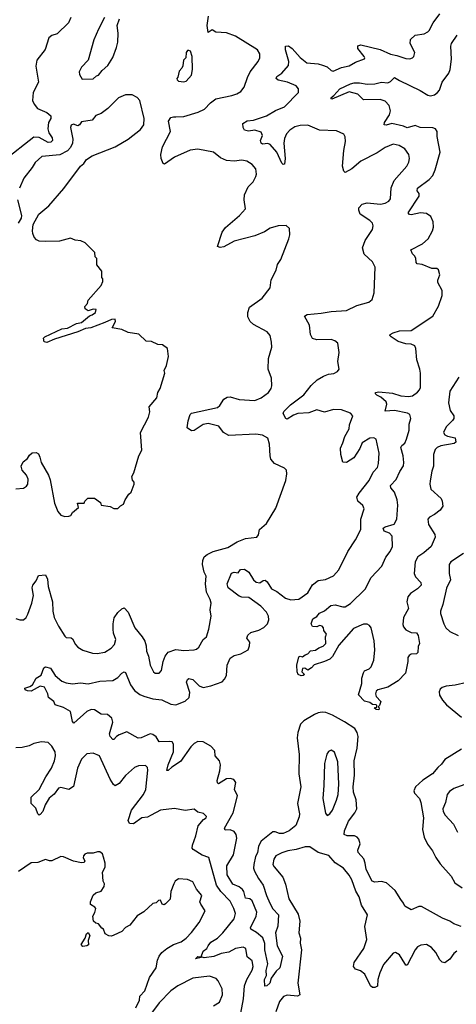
# Model space of a CAD drawing. Extents: x 1966327 to 2147849, y 395140 to 552178.
# Tile 210 of 256: x 2041805 to 2045185, y 534413 to 542029. Entities that reach past the tile are written whole.
import ezdxf

# ---------------------------------------------------------------- set-up
doc = ezdxf.new("R2010")
doc.units = 0

msp = doc.modelspace()

# ---------------------------------------------------------------- linework, layer by layer
at = {"layer": '0CON20XD'}
for points in [[(2043633.1, 538823.1), (2043423.6, 538813.6), (2043382.9, 538835), (2043347.1, 538885), (2043265, 538906.7), (2043225, 538898.8), (2043155, 538852.5), (2043135, 538849.2), (2043102.1, 538872.1), (2043108.2, 538925), (2043123.8, 538975), (2043135, 538986.5), (2043335, 539028.5), (2043355, 539044.4), (2043385.2, 539094.8), (2043410, 539110), (2043435, 539111.2), (2043505, 539091.1), (2043625, 539084.4), (2043675, 539103.1), (2043730, 539145), (2043752, 539175), (2043756.1, 539196.1), (2043753.8, 539255), (2043728.8, 539325), (2043731.7, 539408.3), (2043756.2, 539495), (2043753.8, 539535), (2043743.3, 539585), (2043720, 539615), (2043615, 539671.4), (2043588.6, 539695), (2043571.4, 539731.4), (2043570, 539765), (2043584.7, 539805.3), (2043681.2, 539875), (2043743.8, 539955), (2043752.3, 540017.7), (2043789.5, 540090.5), (2043800, 540135), (2043825.8, 540174.2), (2043887.5, 540335), (2043895.9, 540365.9), (2043892.5, 540415), (2043866.4, 540436.4), (2043805, 540433.8), (2043745, 540416), (2043701.2, 540388.8), (2043625, 540356), (2043465, 540315.8), (2043385, 540272.9), (2043356.2, 540266.2), (2043337.5, 540275), (2043371.2, 540385), (2043398.8, 540421.2), (2043506.2, 540515), (2043552.5, 540565), (2043542, 540635), (2043545.9, 540674.1), (2043574.3, 540735.7), (2043611.2, 540775), (2043633.6, 540816.4), (2043638.8, 540835), (2043633.3, 540875), (2043605, 540908.8), (2043562.5, 540935), (2043525, 540941.9), (2043465, 540935.5), (2043405, 540939.5), (2043359.8, 540959.8), (2043305, 541005.6), (2043185, 541028.6), (2043125, 541018.6), (2043004, 540965), (2042925, 540911.2), (2042915, 540916), (2042900.2, 540955), (2042898.1, 540985), (2042911.8, 541045), (2042972.5, 541165), (2042958, 541245), (2042975, 541271.5), (2042995, 541278.2), (2043015, 541276.5), (2043075, 541279.5), (2043186.5, 541313.5), (2043235, 541336.5), (2043282.9, 541387.1), (2043324, 541416), (2043447.2, 541442.8), (2043485, 541454.3), (2043517.5, 541472.5), (2043543.4, 541506.6), (2043567.4, 541582.6), (2043589.1, 541625), (2043651.9, 541705), (2043664.4, 541735), (2043664.4, 541765), (2043645, 541796.9), (2043475, 541901.3), (2043405, 541926.8), (2043323.5, 541933.5), (2043295, 541950), (2043265, 541930), (2043256.5, 541985), (2043265.9, 542055.9)], [(2044816.7, 540926.7), (2044822.5, 540955), (2044816.7, 540985), (2044785, 541030), (2044743.3, 541056.7), (2044695, 541066), (2044635, 541041.2), (2044570.9, 540999.1), (2044446.2, 540935), (2044375, 540874.3), (2044325, 540846.7), (2044315, 540857.5), (2044304.4, 540895), (2044313.6, 541016.4), (2044326.1, 541086.1), (2044323, 541123), (2044313, 541143), (2044258.3, 541168.3), (2044125, 541175.4), (2044035, 541213.6), (2043975, 541210.4), (2043935, 541200.5), (2043896.9, 541175), (2043870.4, 541145), (2043855, 541108.8), (2043848.9, 541075), (2043859.2, 540955), (2043855, 540912.5), (2043845, 540908.8), (2043835, 540920), (2043794.4, 541004.4), (2043745, 541064.5), (2043725, 541070.5), (2043685, 541067.5), (2043672.9, 541075), (2043669.3, 541095), (2043684.2, 541134.2), (2043675, 541158.8), (2043625, 541174.4), (2043575, 541166.7), (2043544.4, 541174.4), (2043533.9, 541193.9), (2043533.3, 541225), (2043565, 541245.8), (2043615, 541253.1), (2043715, 541285.5), (2043785, 541325.4), (2043855, 541354.5), (2043963.8, 541465), (2043963.8, 541495), (2043945, 541518), (2043877, 541547), (2043805, 541560), (2043789.4, 541575), (2043795, 541590), (2043835, 541615.6), (2043885.5, 541675), (2043887.9, 541705), (2043863, 541797), (2043863.3, 541825), (2043885, 541825.8), (2043915, 541805.6), (2043975, 541737.8), (2044028.8, 541695), (2044115, 541687.1), (2044148.2, 541678.2), (2044183.7, 541663.7), (2044215, 541636), (2044231.7, 541631.7), (2044295, 541659.1), (2044355, 541671.2), (2044405, 541699.5), (2044473.6, 541726.4), (2044476.7, 541735), (2044471.2, 541745), (2044421.4, 541805), (2044423.6, 541826.4), (2044445, 541835.7), (2044595, 541798.2), (2044675, 541762.7), (2044725, 541753.1), (2044795, 541729.2), (2044823.9, 541726.1), (2044846.1, 541733.9), (2044856.7, 541745), (2044863.3, 541775), (2044827.1, 541845), (2044830.6, 541875), (2044865, 541910), (2044935, 541918.6), (2044965, 541934.2), (2044974.4, 541945.6), (2045005.8, 542005), (2045056, 542075)], [(2042201.1, 542045), (2042184.3, 542005), (2042095, 541919.2), (2042053.2, 541906.8), (2042030.9, 541889.1), (2042001.3, 541798.7), (2041937.5, 541715), (2041930.8, 541670.8), (2041950, 541545), (2041909.1, 541465), (2041905.5, 541405), (2041916.9, 541375), (2041943.3, 541343.3), (2042015, 541310), (2042046.5, 541285), (2042045.6, 541265), (2042028.4, 541235), (2042023.2, 541185), (2042030.7, 541155), (2042055.8, 541115), (2042058.9, 541095), (2042047.5, 541082.5), (2042025, 541080), (2041955, 541118.4), (2041915, 541121.2), (2041685, 540940.6)], [(2042462.9, 542045), (2042415, 541956.7), (2042377.9, 541872.1), (2042336.2, 541715), (2042285, 541662.5), (2042266.7, 541625), (2042267.5, 541605), (2042288.3, 541568.3)], [(2042288.3, 541568.3), (2042375, 541572.5), (2042400, 541595), (2042415, 541600), (2042443.6, 541636.4), (2042487.5, 541675), (2042525, 541737.5), (2042555.7, 541814.3), (2042564.2, 541855), (2042568, 541925), (2042560, 541985), (2042576.7, 542035)], [(2045204.4, 539265), (2045133.5, 539155), (2045122.9, 539065), (2045137, 539007), (2045164.2, 538965), (2045164.3, 538945), (2045155, 538927.5), (2045105, 538880), (2045085.8, 538835), (2045095, 538818), (2045115, 538807.5), (2045175.8, 538795.8), (2045179.7, 538760.3), (2045169.1, 538750.9), (2045065, 538732.8), (2045035, 538719.6), (2045020.5, 538705), (2045006.9, 538665), (2045008.2, 538575), (2044994.1, 538535.9), (2044981.2, 538461.2), (2044979.4, 538435), (2044988.2, 538398.2), (2045066, 538325), (2045075.6, 538305.6), (2045080.6, 538265), (2045060, 538235), (2045015, 538200.6), (2044978.1, 538181.9), (2044964.4, 538165.6), (2044969.4, 538125), (2045018.1, 538048.1), (2045021.9, 538025), (2044988.6, 537955), (2044933.1, 537905), (2044887.8, 537875), (2044866.2, 537835), (2044857.1, 537745), (2044869.7, 537719.7), (2044909.2, 537675), (2044911.9, 537655), (2044884.7, 537625.3), (2044829.2, 537590.8), (2044809.1, 537565), (2044800.5, 537525), (2044814.3, 537475), (2044776.7, 537405), (2044771.7, 537351.7), (2044775, 537333.8), (2044795, 537308.6), (2044835, 537290), (2044876.7, 537285), (2044888, 537265), (2044900, 537205), (2044888.3, 537181.7), (2044886, 537134), (2044875.8, 537124.2), (2044835, 537120), (2044818.8, 537111.2), (2044809.2, 537095), (2044809.4, 537065), (2044790, 536975), (2044734.2, 536915.8), (2044655, 536867.1), (2044575.9, 536844.1), (2044563.3, 536835), (2044558.8, 536815), (2044564.1, 536794.1), (2044600, 536755), (2044590, 536725), (2044580, 536715), (2044587.5, 536705), (2044585, 536690), (2044565, 536692.5), (2044550, 536705), (2044568.3, 536711.7), (2044570, 536725), (2044565, 536730), (2044535, 536732.5), (2044515, 536747.5), (2044475, 536757.5), (2044427, 536807), (2044452, 536895), (2044452.5, 536935), (2044465, 536976.7), (2044475, 536991.2), (2044511.2, 537008.8), (2044525, 537023.3), (2044546.9, 537075), (2044554.5, 537155), (2044548.9, 537225), (2044525.4, 537325.4), (2044513.8, 537343.8), (2044495, 537352.9), (2044465, 537352.3), (2044389.6, 537320.4), (2044275, 537190), (2044227.4, 537102.6), (2044205, 537082.2), (2044165, 537064.4), (2044085, 537038.8), (2044065, 537016.2), (2044035, 536997.5), (2044011.7, 537011.7), (2043995, 537010), (2043990, 536985), (2044010, 536965), (2044000, 536955), (2043983.6, 536953.6), (2043960, 536965), (2043953.8, 536983.8), (2043950, 537035), (2043965, 537100), (2043975, 537106.7), (2043995, 537100), (2044013.9, 537116.1), (2044036.1, 537123.9), (2044055, 537147.5), (2044095, 537153.3), (2044119.3, 537170.7), (2044155, 537182), (2044174, 537205), (2044172.5, 537255), (2044180, 537275), (2044160, 537305), (2044155.9, 537325.9), (2044146.6, 537336.6), (2044125, 537342.5), (2044105, 537332.5), (2044072.5, 537335), (2044060, 537355), (2044072.9, 537395), (2044105, 537413.3), (2044125, 537438), (2044165, 537456), (2044212.3, 537497.7), (2044246, 537504), (2044305, 537487.8), (2044325, 537488.5), (2044365, 537513.5), (2044480, 537625), (2044524.8, 537715.2), (2044607.2, 537802.8), (2044639.7, 537870.3), (2044673.6, 537915), (2044691.5, 537955), (2044686.9, 538035), (2044667.2, 538057.2), (2044625, 538072.2), (2044618.1, 538095), (2044633.2, 538106.8), (2044702.7, 538127.3), (2044722.9, 538165), (2044731.2, 538275), (2044727.9, 538315), (2044705, 538374.2), (2044678.3, 538408.3), (2044675.8, 538425), (2044718.9, 538471.1), (2044747.3, 538535), (2044775, 538577.5), (2044779.2, 538605), (2044772.2, 538655), (2044755, 538720), (2044762, 538735), (2044785, 538753.8), (2044799.5, 538785), (2044819.7, 538855), (2044819.4, 538900.6), (2044831.8, 538945), (2044825.3, 538975.3), (2044806.1, 538986.1), (2044705, 539005.5), (2044635, 539000), (2044645.6, 539055), (2044642.5, 539072.5), (2044599.1, 539109.1), (2044570, 539125), (2044560, 539135), (2044560, 539145), (2044585, 539150.6), (2044689.7, 539139.7), (2044755, 539120), (2044815, 539113.9), (2044845, 539120.4), (2044883.3, 539146.7), (2044900, 539165), (2044907.2, 539185), (2044906.8, 539295), (2044902.7, 539325), (2044878.2, 539398.2), (2044871.8, 539485), (2044862.7, 539505), (2044835, 539520.4), (2044795, 539522.5), (2044735, 539540), (2044681.2, 539575), (2044671.2, 539585), (2044673.8, 539595), (2044695, 539607.8), (2044745, 539621.4), (2044835.5, 539624.5), (2045003.8, 539736.2), (2045046.4, 539813.6), (2045075.4, 539895), (2045074.4, 539934.4), (2045041.2, 539995), (2045041.2, 540015), (2045058, 540055), (2045046.2, 540095), (2045033.6, 540103.6), (2044995, 540103.3), (2044920, 540135), (2044881.2, 540141.2), (2044875, 540150), (2044871.9, 540185), (2044861.3, 540201.3), (2044845, 540216.7), (2044832.2, 540247.8), (2044923.5, 540295), (2044965.5, 540335), (2045000.5, 540395), (2045008.1, 540425), (2045004.4, 540465), (2044986.6, 540506.6), (2044955, 540529.6), (2044906.1, 540533.9), (2044835, 540518.5), (2044821.3, 540521.3), (2044811.4, 540535), (2044896, 540665), (2044898, 540685), (2044882.5, 540705), (2044883.6, 540725), (2044975, 540791.9), (2045001.8, 540825), (2045021.9, 540868.1), (2045059.2, 541005), (2045037.3, 541125), (2045035.5, 541165), (2045024.4, 541184.4), (2045001.8, 541191.8), (2044905.3, 541195.3), (2044865, 541211.8), (2044805, 541192.9), (2044775, 541206.1), (2044685, 541227.2), (2044642.2, 541212.2), (2044625.7, 541215.7), (2044629.6, 541235), (2044668.1, 541291.9), (2044676.1, 541325), (2044665.7, 541365), (2044635, 541398.2), (2044595, 541412.6), (2044465, 541408.9), (2044421.7, 541451.7), (2044355, 541471.6), (2044220, 541415), (2044213.3, 541425), (2044237.3, 541442.7), (2044281.9, 541495), (2044365, 541532.7), (2044395, 541539.6), (2044435, 541541.2), (2044495, 541531.2), (2044555, 541532.9), (2044605, 541546), (2044655, 541539.6), (2044675, 541551.5), (2044705, 541582.9), (2044745, 541557.5), (2044905, 541482.2), (2044965, 541444.6), (2044985, 541440.6), (2045015, 541447.6), (2045040, 541465), (2045055.3, 541485), (2045074.8, 541545.2), (2045127.1, 541615), (2045137.4, 541642.6), (2045146, 541725), (2045141.1, 541825), (2045147.8, 541845), (2045189.9, 541910.1)], [(2043075, 541547.5), (2043095, 541552.5), (2043135, 541600), (2043142.5, 541645), (2043140, 541745), (2043127.5, 541785), (2043115, 541790), (2043105, 541790), (2043092.5, 541775), (2043090, 541735), (2043072.5, 541715), (2043067, 541673), (2043060, 541655), (2043038.3, 541631.7), (2043030, 541585), (2043022.5, 541575), (2043023, 541563), (2043035, 541552.5), (2043075, 541547.5)], [(2041775, 538399.2), (2041835, 538406), (2041858.7, 538421.3), (2041867.1, 538435), (2041871.9, 538475), (2041858.1, 538505), (2041825.3, 538545.3), (2041816.4, 538575), (2041831.4, 538608.6), (2041865, 538634.5), (2041880, 538660), (2041902, 538678), (2041932.2, 538682.2), (2041950, 538670), (2041962.2, 538645), (2041970.8, 538605), (2042028.6, 538505), (2042040.3, 538470.3), (2042075, 538290), (2042100, 538225), (2042125, 538197.5), (2042155, 538186.7), (2042185, 538187.5), (2042200, 538195), (2042213.6, 538216.4), (2042260, 538255), (2042251.7, 538288.3), (2042305, 538290), (2042310, 538305), (2042333, 538327), (2042385, 538327.5), (2042430, 538295), (2042435, 538272.5), (2042505, 538262.5), (2042535, 538247.5), (2042565, 538247.5), (2042585, 538267.5), (2042609.3, 538280.7), (2042622.5, 538315), (2042650.7, 538359.3), (2042667.5, 538375), (2042692.5, 538435), (2042691.7, 538451.7), (2042678.3, 538468.3), (2042672.5, 538495), (2042687.5, 538525), (2042726.7, 538655), (2042750.7, 538699.3), (2042740, 538835), (2042803.3, 538955), (2042812.5, 538995), (2042807.5, 539035), (2042866.7, 539105), (2042873.3, 539145), (2042893.3, 539175), (2042927.5, 539295), (2042922.5, 539315), (2042942.5, 539355), (2042957.5, 539425), (2042950, 539485), (2042910, 539515), (2042875, 539517.5), (2042825, 539540), (2042785, 539542.5), (2042727, 539597), (2042645, 539610), (2042595, 539633.3), (2042520, 539645), (2042546, 539695), (2042543.8, 539713.8), (2042515, 539710.5), (2042465, 539685.6), (2042355, 539645.4), (2042315, 539641.1), (2042255.7, 539614.3), (2042075, 539556.7), (2042015, 539531.8), (2041995, 539537.9), (2041989.8, 539565), (2042000.9, 539575), (2042131.5, 539638.5), (2042175, 539643.8), (2042245, 539679.1), (2042285, 539686.7), (2042345, 539738.8), (2042366.2, 539745), (2042392.5, 539765), (2042397.5, 539787.5), (2042375, 539788.8), (2042335, 539776.7), (2042311.7, 539791.7), (2042310.7, 539809.3), (2042330, 539835), (2042335, 539860), (2042436.4, 539973.6), (2042450, 540005), (2042450, 540025), (2042440, 540035), (2042440, 540085), (2042403, 540133), (2042401.7, 540181.7), (2042390, 540195), (2042387, 540227), (2042313, 540303), (2042279.3, 540319.3), (2042233.9, 540323.9), (2042198, 540338), (2042114.6, 540315.4), (2042007.5, 540312.5), (2041956.6, 540316.6), (2041935.5, 540325.5), (2041917.6, 540347.6), (2041908.1, 540375), (2041904.4, 540395), (2041909.4, 540445), (2041954, 540525), (2042029.8, 540590.2), (2042147.8, 540722.2), (2042276.2, 540895), (2042303, 540917), (2042321.4, 540948.6), (2042365, 540976.2), (2042544.2, 541045.8), (2042645, 541106), (2042740.9, 541179.1), (2042765, 541216.7), (2042768.6, 541265), (2042736.2, 541405), (2042715, 541427.5), (2042675, 541447.5), (2042625, 541447.5), (2042570, 541425), (2042486.7, 541343.3), (2042435, 541302.5), (2042395, 541287.5), (2042365, 541252.5), (2042285, 541240), (2042267.5, 541215), (2042255, 541207.5), (2042220.7, 541220.7), (2042205, 541213.3), (2042198, 541195), (2042217.1, 541105), (2042214.4, 541075), (2042198.9, 541041.1), (2042174.7, 541015.3), (2042115, 540984.7), (2041978, 540972), (2041925.4, 540924.6), (2041902.9, 540885), (2041837.9, 540802.1), (2041803, 540727)], [(2045222.5, 535015), (2045165, 535036), (2045135, 535055.6), (2045078.5, 535078.5), (2044915, 535168.5), (2044895, 535168.1), (2044834.2, 535144.2), (2044785, 535172.5), (2044776.7, 535195), (2044754.3, 535224.3), (2044712.4, 535292.4), (2044645, 535353.5), (2044605, 535362.5), (2044555, 535357.5), (2044534.2, 535365), (2044485.6, 535455), (2044479.4, 535505), (2044467.5, 535537.5), (2044425, 535587.5), (2044422.9, 535605), (2044440, 535655), (2044430.2, 535690.2), (2044416.1, 535706.1), (2044395.4, 535715.4), (2044340, 535715), (2044316.2, 535725), (2044320, 535755), (2044350.7, 535829.3), (2044400, 535895), (2044413.3, 535925), (2044410, 535995), (2044390, 536055), (2044385.8, 536095), (2044395.3, 536184.7), (2044394.1, 536295), (2044416.8, 536395), (2044423.8, 536485), (2044418.2, 536515), (2044400, 536545), (2044317.9, 536597.9), (2044225, 536650.3), (2044175, 536670), (2044145, 536673.8), (2044115, 536668.5), (2044085.7, 536655), (2044004.2, 536605), (2043979.8, 536580.2), (2043957.3, 536515), (2043951.8, 536475), (2043967.3, 536345), (2043965.5, 536195), (2043981.8, 536095), (2043954.5, 535965), (2043970.5, 535885), (2043968.3, 535861.7), (2043941.4, 535795), (2043890.8, 535755), (2043845, 535733.1), (2043815, 535734.6), (2043783, 535747), (2043765, 535745.7), (2043674.8, 535675.2), (2043654.8, 535635.2), (2043646.5, 535585), (2043629.1, 535555), (2043618.6, 535495), (2043615.7, 535465), (2043622.4, 535442.4), (2043652.5, 535385), (2043690.2, 535335), (2043715, 535253.8), (2043740.4, 535195), (2043765, 535151.5), (2043807.4, 535105), (2043803.3, 535016.7), (2043784.4, 534965), (2043797.5, 534865), (2043839.1, 534785), (2043818, 534695), (2043790.9, 534669.1), (2043752.5, 534615), (2043742.5, 534575), (2043717.5, 534555), (2043703.8, 534553.8), (2043700.8, 534605), (2043714.2, 534635.8), (2043713.1, 534675), (2043725.6, 534725), (2043703.5, 534835), (2043703.8, 534883.8), (2043686.2, 534926.2), (2043638.8, 534968.8), (2043594, 534995), (2043591.4, 535005), (2043636.3, 535093.7), (2043640, 535125), (2043605, 535213.3), (2043587.4, 535227.4), (2043553.8, 535235), (2043539.6, 535285), (2043529.7, 535299.7), (2043505, 535322.1), (2043455, 535341.5), (2043410.3, 535415), (2043409.2, 535485), (2043460.5, 535569.5), (2043487, 535697), (2043481.8, 535725), (2043465, 535749.5), (2043435, 535762.1), (2043395, 535760), (2043391.1, 535775), (2043457.2, 535895), (2043491.1, 536025), (2043468.5, 536075), (2043477.8, 536127.8), (2043462.9, 536152.9), (2043435, 536159.4), (2043405, 536155.6), (2043345, 536118.8), (2043335, 536126.7), (2043332.7, 536145), (2043355, 536217.5), (2043358.6, 536265), (2043350.8, 536295), (2043318.8, 536335), (2043316.2, 536375), (2043285, 536409.4), (2043225, 536443.6), (2043185, 536444.5), (2043155, 536429.5), (2043129.1, 536405), (2043049, 536291), (2042982.3, 536247.7), (2042955, 536221.2), (2042945, 536222.5), (2042953.8, 536265), (2042996, 536365), (2042994.5, 536424.5), (2042985, 536442), (2042965, 536446.7), (2042885, 536443.5), (2042861.7, 536481.7), (2042835, 536500.8), (2042815.7, 536505.7), (2042746.2, 536473.8), (2042721.2, 536471.2), (2042635, 536520), (2042575, 536496), (2042555, 536483.8), (2042535, 536460.8), (2042525, 536460), (2042504.5, 536485), (2042500.5, 536505), (2042525.6, 536595), (2042517.5, 536625), (2042485, 536654.3), (2042435, 536657.2), (2042385, 536689.6), (2042357.3, 536692.7), (2042325, 536678.9), (2042225, 536587.5), (2042215, 536600), (2042197.3, 536677.3), (2042145, 536708), (2042080, 536730), (2042070, 536755), (2042027.5, 536785), (2042023.3, 536815), (2041996.7, 536865), (2041965, 536874), (2041895, 536836.2), (2041865, 536836.7), (2041847.5, 536845), (2041845, 536857.5), (2041885, 536870), (2041905.6, 536884.4), (2041932.5, 536935), (2041970.7, 536959.3), (2041992.5, 537015), (2042005, 537022.5), (2042045, 537013.3), (2042080, 536955), (2042132.5, 536912.5), (2042165, 536898.5), (2042215, 536892.3), (2042275, 536898.9), (2042335, 536891.8), (2042425, 536913.6), (2042525, 536917.1), (2042565, 536941.4), (2042595.7, 536975), (2042615, 536985.8), (2042625, 536980), (2042663.8, 536885), (2042695, 536839.5), (2042735, 536808.8), (2042765, 536795.4), (2042835, 536776.8), (2042905, 536766.9), (2042975, 536734), (2043015, 536728.5), (2043085, 536756.5), (2043117.3, 536785), (2043120.9, 536825), (2043096.9, 536905), (2043103.2, 536925), (2043115, 536933.2), (2043144.4, 536925), (2043195, 536877.3), (2043225, 536863.3), (2043285, 536877.3), (2043371.7, 536908.3), (2043391.7, 536928.3), (2043405.8, 536955), (2043410.9, 537035), (2043435, 537089.4), (2043465, 537111.5), (2043517, 537123), (2043573.8, 537155), (2043584.2, 537185.8), (2043585.7, 537214.3), (2043564.4, 537245), (2043570.7, 537269.3), (2043595, 537287.8), (2043655, 537306.5), (2043695, 537326.7), (2043723.1, 537355), (2043734.5, 537385.5), (2043731.8, 537415), (2043715.3, 537445.3), (2043671.8, 537491.8), (2043578.7, 537558.7), (2043525, 537561.4), (2043505, 537569.7), (2043420, 537635), (2043410.3, 537665), (2043445, 537747.9), (2043465, 537754.7), (2043495, 537750), (2043515, 537775.5), (2043545, 537779.6), (2043579.6, 537755), (2043615, 537696.9), (2043635, 537676.9), (2043665, 537671.9), (2043688.8, 537691.2), (2043705, 537693.2), (2043721.5, 537681.5), (2043755, 537626.9), (2043795.3, 537605.3), (2043863.4, 537553.4), (2043902.6, 537542.6), (2043965, 537545.6), (2044035, 537596.7), (2044071.5, 537658.5), (2044115, 537691.5), (2044171.7, 537698.3), (2044235, 537727.1), (2044276.4, 537773.6), (2044345.5, 537915), (2044404.6, 538005.4), (2044445.7, 538085), (2044446.5, 538165), (2044470.8, 538245), (2044461.1, 538271.1), (2044421.1, 538305), (2044415.6, 538335), (2044433.1, 538366.9), (2044510, 538465), (2044541.2, 538528.8), (2044575.3, 538564.7), (2044583.1, 538595), (2044586.7, 538675), (2044564.4, 538784.4), (2044545, 538794.3), (2044515, 538791.8), (2044455, 538755.6), (2044437.5, 538712.5), (2044390.7, 538639.3), (2044335, 538603.3), (2044305, 538606), (2044289.6, 538665), (2044287.5, 538715), (2044307.1, 538755), (2044320.9, 538805), (2044354.5, 538865), (2044357.8, 538895), (2044384, 538965), (2044365.6, 538985.6), (2044295, 539012.2), (2044235, 539013.5), (2044165, 538992.7), (2044105, 539011.1), (2044042.5, 538987.5), (2043957.4, 538982.6), (2043925, 538970.6), (2043875, 538940), (2043863.8, 538943.8), (2043843.9, 538983.9), (2043850.5, 538999.5), (2043901.3, 539048.7), (2044005, 539127.8), (2044060.4, 539199.6), (2044107.7, 539242.3), (2044157.2, 539272.8), (2044195, 539286.9), (2044236.8, 539293.2), (2044265, 539307.5), (2044277.5, 539325), (2044268.8, 539385), (2044277.5, 539455), (2044266.6, 539526.6), (2044243.3, 539545), (2044215, 539555.5), (2044105, 539552.7), (2044072.7, 539562.7), (2044055.5, 539594.5), (2044049.5, 539665), (2044008.8, 539735), (2044030.3, 539749.7), (2044139.7, 539759.7), (2044215, 539772.5), (2044335, 539780), (2044415, 539818.9), (2044507.5, 539845), (2044534.1, 539865.9), (2044548.6, 539915), (2044555.5, 540115.5), (2044535.7, 540155), (2044471.5, 540215), (2044458.9, 540265), (2044478.3, 540321.7), (2044535.8, 540405), (2044542.2, 540435), (2044535.6, 540455), (2044515, 540476.9), (2044440, 540525), (2044429.4, 540555), (2044430, 540575), (2044455, 540601.9), (2044495, 540613.5), (2044598.7, 540601.3), (2044635, 540610), (2044661.2, 540625), (2044675.7, 540644.3), (2044681.3, 540728.7), (2044704.4, 540785), (2044801.2, 540895), (2044816.7, 540926.7)], [(2041788.1, 540635), (2041819.2, 540515), (2041815.8, 540494.2), (2041792.5, 540455)], [(2041775, 537396), (2041805.8, 537385.8), (2041835, 537387.5), (2041855, 537405.8), (2041869.5, 537430.5), (2041900.3, 537515), (2041912, 537575), (2041902.2, 537635), (2041906.7, 537655), (2041931.7, 537688.3), (2041950.6, 537729.4), (2042005, 537736), (2042021.1, 537701.1), (2042026.1, 537645), (2042058.8, 537525), (2042061.3, 537455), (2042071.8, 537405), (2042105, 537338), (2042155, 537260), (2042165, 537251.4), (2042205, 537246.9), (2042215, 537239.2), (2042236.8, 537196.8), (2042255, 537176), (2042295, 537151.9), (2042369.8, 537129.8), (2042405.5, 537125.5), (2042463.7, 537136.3), (2042512.9, 537167.1), (2042538.9, 537195), (2042548.9, 537235), (2042532.4, 537282.4), (2042528.9, 537315), (2042528.5, 537355), (2042537.3, 537402.7), (2042565, 537444.2), (2042595, 537472.5), (2042615, 537480), (2042644.4, 537445), (2042695.8, 537325), (2042754, 537255), (2042772.7, 537222.7), (2042783.6, 537186.4), (2042786.2, 537145), (2042802, 537105), (2042816.2, 537035), (2042841.2, 536985), (2042855, 536974), (2042885, 536973.8), (2042903.3, 536995), (2042915.8, 537065), (2042930, 537105), (2042955, 537136.2), (2043013, 537157), (2043075, 537149.2), (2043155, 537154.2), (2043175, 537160), (2043191.2, 537175), (2043225.9, 537234.1), (2043251.2, 537255), (2043270, 537315), (2043287.5, 537415), (2043280, 537465), (2043286.7, 537515), (2043278.8, 537545), (2043250.9, 537600.9), (2043242.2, 537665), (2043249.4, 537725), (2043234.2, 537755), (2043220.6, 537815), (2043222.2, 537845), (2043233.1, 537875), (2043255, 537892.5), (2043303.7, 537916.3), (2043415, 537947.5), (2043489.7, 537990.3), (2043554.2, 538015.8), (2043640, 538025), (2043652.5, 538045), (2043662.5, 538085), (2043715, 538132.5), (2043788.3, 538251.7), (2043865.7, 538464.3), (2043873.8, 538515), (2043870, 538545), (2043855, 538558.8), (2043776.6, 538596.6), (2043749.3, 538629.3), (2043742.9, 538655), (2043739.2, 538745), (2043725, 538791.2), (2043685.3, 538815.3), (2043633.1, 538823.1)], [(2045241.3, 537898.7), (2045141.2, 537835), (2045128, 537815), (2045129.5, 537745), (2045138.5, 537695), (2045107.6, 537632.4), (2045080, 537505), (2045061.5, 537455), (2045062.2, 537435), (2045088.1, 537355), (2045104.5, 537324.5), (2045135, 537297.1), (2045198.6, 537265)], [(2045266.7, 536903.3), (2045175, 536880.4), (2045105, 536872.7), (2045075, 536864.4), (2045058.3, 536851.7), (2045050.9, 536829.1), (2045054.4, 536805), (2045078.1, 536765), (2045108.9, 536728.9), (2045223.8, 536635)], [(2043516.9, 534345), (2043538, 534455), (2043545.4, 534555), (2043562.7, 534605), (2043603.4, 534676.6), (2043611.3, 534705), (2043605, 534750), (2043565, 534780), (2043555, 534843.3), (2043535, 534855.7), (2043475, 534845.4), (2043425, 534816.6), (2043365, 534806.7), (2043307.6, 534782.4), (2043233.2, 534773.2), (2043210, 534780), (2043210, 534775), (2043165, 534764), (2043185, 534783.3), (2043210, 534780), (2043224.3, 534825), (2043254.5, 534845.5), (2043265, 534865.8), (2043285, 534892.5), (2043335, 534924.6), (2043376.8, 534965), (2043466.4, 535075), (2043474.5, 535114.5), (2043463.8, 535155), (2043435, 535210.6), (2043363.1, 535285), (2043329.2, 535335), (2043268.9, 535548.9), (2043216.9, 535566.9), (2043149.2, 535609.2), (2043140.9, 535620.9), (2043141.8, 535645), (2043168.7, 535715), (2043186.6, 535793.4), (2043228.3, 535841.7), (2043247.5, 535855), (2043250, 535865), (2043228.3, 535888.3), (2043185, 535898), (2043155, 535922), (2043085, 535912.9), (2043002.4, 535927.6), (2042895, 535915.3), (2042822.1, 535875), (2042795, 535859.3), (2042751.9, 535855), (2042685, 535810), (2042655, 535812.5), (2042645.7, 535835), (2042671.1, 535915), (2042763.1, 536035), (2042781.8, 536075), (2042798.1, 536225), (2042794.2, 536244.2), (2042778.8, 536258.8), (2042725, 536257.1), (2042695, 536245.8), (2042625, 536182.2), (2042575, 536121.2), (2042545, 536103.8), (2042532.1, 536112.1), (2042505, 536154), (2042422, 536335), (2042375, 536354.4), (2042325, 536350.8), (2042285, 536310), (2042251.5, 536238.5), (2042221.7, 536098.3), (2042185, 536075.4), (2042143.7, 536083.7), (2042125, 536088.8), (2042105, 536084.4), (2042071, 536039), (2042032.9, 536007.1), (2042003.2, 535956.8), (2041985, 535904.3), (2041965, 535880.8), (2041955, 535876.2), (2041945, 535885.8), (2041929.6, 535929.6), (2041893.3, 535965), (2041893.1, 536015), (2041955, 536074.4), (2042007, 536173), (2042050.7, 536239.3), (2042075.4, 536295), (2042081.8, 536335), (2042079.1, 536365), (2042055, 536410), (2042025, 536438.6), (2041975, 536443.8), (2041915, 536430.4), (2041879.1, 536410.9), (2041825, 536398.2), (2041775, 536397.1)], [(2044185, 535873.3), (2044205, 535886.2), (2044225, 535914), (2044258.1, 535991.9), (2044269.1, 536035), (2044276.1, 536115), (2044268.1, 536288.1), (2044242.1, 536362.1), (2044215, 536378), (2044195, 536368.8), (2044181.7, 536348.3), (2044163.5, 536275), (2044160, 536105), (2044151.1, 536005), (2044170.8, 535890.8), (2044185, 535873.3)], [(2045224.2, 536385.8), (2045095, 536306), (2045070.3, 536269.7), (2045041.2, 536245), (2045000.8, 536195), (2044924.5, 536145.5), (2044868.8, 536095), (2044856, 536065), (2044862, 536045), (2044898.6, 536005), (2044911.1, 535975), (2044929.4, 535855), (2044922.2, 535765), (2044935.7, 535705), (2044962.4, 535652.4), (2045000.9, 535600.9), (2045025, 535548.8), (2045059.1, 535499.1), (2045144.3, 535404.3), (2045173, 535353), (2045228.8, 535315)], [(2045298.3, 536131.7), (2045165, 536081.2), (2045131.7, 536058.3), (2045113.5, 536035), (2045100.4, 535975), (2045081.1, 535925), (2045083.2, 535905), (2045098.2, 535875), (2045162.9, 535805), (2045192.9, 535745)], [(2042704.3, 534385), (2042731.9, 534445), (2042734.4, 534475), (2042775, 534517.5), (2042810.2, 534619.8), (2042860.6, 534695), (2042872, 534755), (2042884, 534785), (2042905, 534813.8), (2042943.3, 534845), (2042995.5, 534874.5), (2043054.5, 534895.5), (2043094.6, 534925.4), (2043135, 534967.5), (2043195, 535046), (2043240, 535135), (2043206.2, 535186.2), (2043200, 535205), (2043216, 535255), (2043173.4, 535303.4), (2043145, 535360), (2043105, 535378.1), (2043035, 535382.5), (2043008.8, 535365), (2042998, 535345), (2042975.8, 535285), (2042970, 535225), (2042935, 535190), (2042923, 535183), (2042907, 535187), (2042895, 535217.5), (2042880, 535215), (2042861.7, 535198.3), (2042835, 535192.5), (2042765, 535127.5), (2042715, 535096.2), (2042656.7, 535025), (2042625, 535006.2), (2042595, 534976.2), (2042535, 534946.7), (2042515, 534940), (2042495, 534942.5), (2042467, 534957), (2042453.3, 534993.3), (2042440.7, 535000.7), (2042416.4, 535036.4), (2042395, 535040), (2042376.8, 535056.8), (2042371.4, 535095), (2042387.6, 535122.4), (2042393.8, 535155), (2042387.5, 535165), (2042353.3, 535185), (2042353.3, 535205), (2042375, 535257.5), (2042393.9, 535276.1), (2042435, 535288.8), (2042460, 535325), (2042462.5, 535345), (2042452.5, 535365), (2042447.5, 535435), (2042466.1, 535473.9), (2042466.7, 535505), (2042455, 535550), (2042445, 535577.5), (2042425, 535592.5), (2042407, 535593), (2042375, 535582.5), (2042328.3, 535581.7), (2042310, 535575), (2042298.3, 535561.7), (2042297.5, 535545), (2042308.3, 535521.7), (2042305, 535510), (2042285, 535507.5), (2042221.2, 535521.2), (2042145, 535553.3), (2042125, 535556.2), (2042055, 535523.3), (2042035, 535522.5), (2042005, 535532.5), (2041945, 535510), (2041895, 535506.2), (2041795, 535440)], [(2045189.2, 534825), (2045165.6, 534805), (2045135, 534763.1), (2045095, 534733.5), (2045075, 534740), (2045057.1, 534757.1), (2045025, 534814.3), (2044993.4, 534853.4), (2044955, 534874.2), (2044910.3, 534869.7), (2044885, 534858), (2044865, 534834), (2044805, 534716.2), (2044795, 534716.2), (2044785, 534728.8), (2044744, 534795), (2044715, 534813.8), (2044695, 534808), (2044620.2, 534719.8), (2044591.9, 534655), (2044576.7, 534605), (2044575.7, 534554.3), (2044555, 534543.1), (2044535, 534541.9), (2044520.6, 534555), (2044476.4, 534646.4), (2044442.4, 534672.4), (2044404.6, 534684.6), (2044390, 534705), (2044392.8, 534737.2), (2044468.6, 534845), (2044492.9, 534915), (2044476.4, 535015), (2044497.1, 535105), (2044450.8, 535180.8), (2044431.5, 535245), (2044407.3, 535287.3), (2044375.9, 535375.9), (2044355, 535412.9), (2044310.6, 535465), (2044247.8, 535507.8), (2044197.5, 535565), (2044115, 535587.3), (2044050.9, 535630.9), (2044015, 535631.9), (2043945, 535610.4), (2043880.4, 535599.6), (2043834.7, 535585.3), (2043788.9, 535561.1), (2043771.9, 535535), (2043765.6, 535495), (2043774.3, 535475), (2043841.5, 535395), (2043862.6, 535342.6), (2043888.1, 535228.1), (2043959.5, 535109.5), (2043973.8, 535055), (2043964.5, 534965), (2043978.5, 534925), (2043975.6, 534885), (2043986.4, 534835), (2043958.2, 534575), (2043974.4, 534485), (2043955, 534475.4), (2043875, 534484.6), (2043846.6, 534473.4), (2043815.5, 534435), (2043786.5, 534355)], [(2042295, 534860.6), (2042280.5, 534875), (2042311.4, 534925), (2042321.4, 534958.6), (2042335, 534967.1), (2042348.9, 534945), (2042334.1, 534905.9), (2042337, 534873), (2042325, 534863.8), (2042295, 534860.6)], [(2043305, 534400.8), (2043351.5, 534428.5), (2043375, 534486.7), (2043371.7, 534531.7), (2043342, 534595), (2043325, 534612), (2043275, 534631.4), (2043145, 534614.4), (2043028.8, 534555), (2042975, 534517.5), (2042885.8, 534425), (2042825.5, 534344.5)]]:
    msp.add_lwpolyline(points, dxfattribs=at)

doc.saveas('drawing.dxf')
